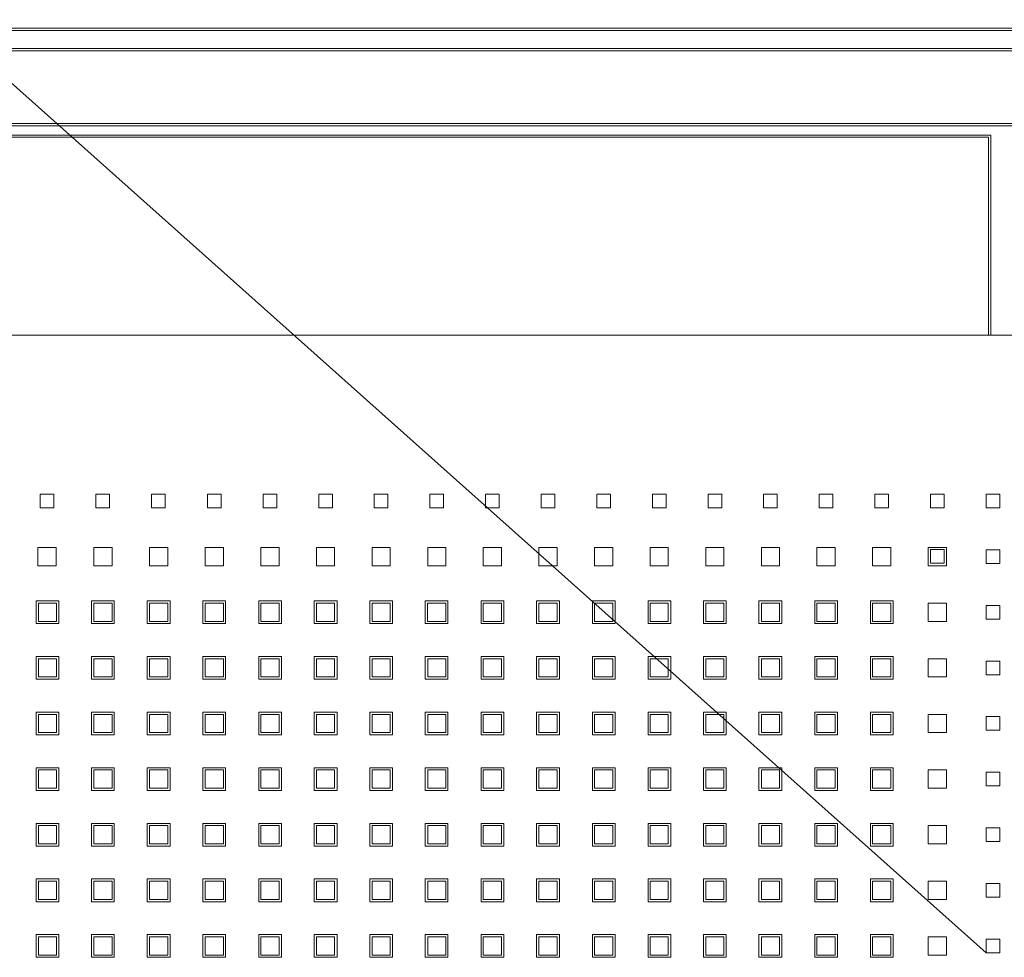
# Model space of a CAD drawing. Header units: millimetres. Extents: x -5941 to 19721, y -9230 to 6433.
# Tile 122 of 204: x 5866 to 5888, y -3415 to -3394. Entities that reach past the tile are written whole.
import ezdxf

# ---------------------------------------------------------------- set-up
doc = ezdxf.new("R2010")
doc.units = ezdxf.units.MM
doc.layers.add('A_SUFITY OPIS', color=1, linetype='Continuous')
doc.layers.add('GL-urzadzenia', color=6, linetype='Continuous', lineweight=20)

# ---------------------------------------------------------------- blocks, each defined once
blk = doc.blocks.new('RSen_55_ME_FB_SOg - fxza50a2veb - fully flat decoration panel - SH_daikin_tbq - standard-4997338-bottom')
at = {"lineweight": 18}
for p, q in [((287.5, 287.5), (-287.5, 287.5)), ((287, 287), (-287, 287)), ((-283, 283), (283, 283)), ((-282.5, 282.5), (282.5, 282.5)), ((-266.5, 266.5), (266.5, 266.5)), ((266, 266), (-266, 266)), ((-183, 264), (183, 264)), ((182.5, 263.5), (-182.5, 263.5)), ((182.5, 222.14), (182.5, 263.5)), ((182.5, 263.5), (182.5, 263.5)), ((183, 264), (183, 222.14)), ((182.5, 220), (182.5, 222.14)), ((183, 222.14), (183, 220)), ((-220, 220), (220, 220)), ((-26.01, 182), (-26.01, 185)), ((-26.01, 185), (-23.01, 185)), ((-23.01, 185), (-23.01, 182)), ((-13.78, 182), (-13.78, 185)), ((-13.78, 185), (-10.78, 185)), ((-10.78, 185), (-10.78, 182)), ((-1.5, 185), (1.5, 185)), ((-1.5, 182), (-1.5, 185)), ((1.5, 185), (1.5, 182)), ((10.78, 182), (10.78, 185)), ((10.78, 185), (13.78, 185)), ((13.78, 185), (13.78, 182)), ((23.01, 182), (23.01, 185)), ((23.01, 185), (26.01, 185)), ((26.01, 185), (26.01, 182)), ((35.24, 182), (35.24, 185)), ((35.24, 185), (38.24, 185)), ((38.24, 185), (38.24, 182)), ((47.47, 182), (47.47, 185)), ((47.47, 185), (50.47, 185)), ((50.47, 185), (50.47, 182)), ((59.7, 182), (59.7, 185)), ((59.7, 185), (62.7, 185)), ((62.7, 185), (62.7, 182)), ((71.93, 182), (71.93, 185)), ((71.93, 185), (74.93, 185)), ((74.93, 185), (74.93, 182)), ((84.16, 182), (84.16, 185)), ((84.16, 185), (87.16, 185)), ((87.16, 185), (87.16, 182)), ((96.39, 182), (96.39, 185)), ((96.39, 185), (99.39, 185)), ((99.39, 185), (99.39, 182)), ((108.62, 182), (108.62, 185)), ((108.62, 185), (111.62, 185)), ((111.62, 185), (111.62, 182)), ((120.85, 182), (120.85, 185)), ((120.85, 185), (123.85, 185)), ((123.85, 185), (123.85, 182)), ((133.08, 182), (133.08, 185)), ((133.08, 185), (136.08, 185)), ((136.08, 185), (136.08, 182)), ((145.31, 182), (145.31, 185)), ((145.31, 185), (148.31, 185)), ((148.31, 185), (148.31, 182)), ((157.54, 182), (157.54, 185)), ((157.54, 185), (160.54, 185)), ((160.54, 185), (160.54, 182)), ((169.77, 182), (169.77, 185)), ((169.77, 185), (172.77, 185)), ((172.77, 185), (172.77, 182)), ((182, 182), (182, 185)), ((182, 185), (185, 185)), ((185, 185), (185, 182)), ((-23.01, 182), (-26.01, 182)), ((-10.78, 182), (-13.78, 182)), ((1.5, 182), (-1.5, 182)), ((13.78, 182), (10.78, 182)), ((26.01, 182), (23.01, 182)), ((38.24, 182), (35.24, 182)), ((50.47, 182), (47.47, 182)), ((62.7, 182), (59.7, 182)), ((74.93, 182), (71.93, 182)), ((87.16, 182), (84.16, 182)), ((99.39, 182), (96.39, 182)), ((111.62, 182), (108.62, 182)), ((123.85, 182), (120.85, 182)), ((136.08, 182), (133.08, 182)), ((148.31, 182), (145.31, 182)), ((160.54, 182), (157.54, 182)), ((172.77, 182), (169.77, 182)), ((185, 182), (182, 182)), ((-26.51, 169.27), (-26.51, 173.27)), ((-26.51, 173.27), (-22.51, 173.27)), ((-22.51, 173.27), (-22.51, 169.27)), ((-14.18, 173.27), (-10.18, 173.27)), ((-14.18, 169.27), (-14.18, 173.27)), ((-10.18, 173.27), (-10.18, 169.27)), ((-1.95, 173.27), (2.05, 173.27)), ((-1.95, 169.27), (-1.95, 173.27)), ((2.05, 173.27), (2.05, 169.27)), ((10.28, 173.27), (14.28, 173.27)), ((10.28, 169.27), (10.28, 173.27)), ((14.28, 173.27), (14.28, 169.27)), ((22.51, 173.27), (26.51, 173.27)), ((22.51, 169.27), (22.51, 173.27)), ((26.51, 173.27), (26.51, 169.27)), ((34.74, 173.27), (38.74, 173.27)), ((34.74, 169.27), (34.74, 173.27)), ((38.74, 173.27), (38.74, 169.27)), ((46.97, 173.27), (50.97, 173.27)), ((46.97, 169.27), (46.97, 173.27)), ((50.97, 173.27), (50.97, 169.27)), ((59.2, 173.27), (63.2, 173.27)), ((59.2, 169.27), (59.2, 173.27)), ((63.2, 173.27), (63.2, 169.27)), ((71.43, 173.27), (75.43, 173.27)), ((71.43, 169.27), (71.43, 173.27)), ((75.43, 173.27), (75.43, 169.27)), ((83.66, 173.27), (87.66, 173.27)), ((83.66, 169.27), (83.66, 173.27)), ((87.66, 173.27), (87.66, 169.27)), ((95.89, 173.27), (99.89, 173.27)), ((95.89, 169.27), (95.89, 173.27)), ((99.89, 173.27), (99.89, 169.27)), ((108.12, 173.27), (112.12, 173.27)), ((108.12, 169.27), (108.12, 173.27)), ((112.12, 173.27), (112.12, 169.27)), ((120.35, 173.27), (124.35, 173.27)), ((120.35, 169.27), (120.35, 173.27)), ((124.35, 173.27), (124.35, 169.27)), ((132.58, 173.27), (136.58, 173.27)), ((132.58, 169.27), (132.58, 173.27)), ((136.58, 173.27), (136.58, 169.27)), ((144.81, 173.27), (148.81, 173.27)), ((144.81, 169.27), (144.81, 173.27)), ((148.81, 173.27), (148.81, 169.27)), ((157.04, 173.27), (161.04, 173.27)), ((157.04, 169.27), (157.04, 173.27)), ((161.04, 173.27), (161.04, 169.27)), ((169.27, 173.27), (173.27, 173.27)), ((169.27, 169.27), (169.27, 173.27)), ((173.27, 173.27), (173.27, 169.27)), ((169.8, 172.83), (169.8, 169.83)), ((172.8, 172.83), (169.8, 172.83)), ((172.8, 169.83), (172.8, 172.83)), ((182, 172.77), (182, 169.77)), ((185, 172.77), (182, 172.77)), ((182, 169.77), (182, 172.77)), ((182, 172.77), (185, 172.77)), ((185, 169.77), (185, 172.77)), ((185, 172.77), (185, 169.77)), ((-22.51, 169.27), (-26.51, 169.27)), ((-10.18, 169.27), (-14.18, 169.27)), ((2.05, 169.27), (-1.95, 169.27)), ((14.28, 169.27), (10.28, 169.27)), ((26.51, 169.27), (22.51, 169.27)), ((38.74, 169.27), (34.74, 169.27)), ((50.97, 169.27), (46.97, 169.27)), ((63.2, 169.27), (59.2, 169.27)), ((75.43, 169.27), (71.43, 169.27)), ((87.66, 169.27), (83.66, 169.27)), ((99.89, 169.27), (95.89, 169.27)), ((112.12, 169.27), (108.12, 169.27)), ((124.35, 169.27), (120.35, 169.27)), ((136.58, 169.27), (132.58, 169.27)), ((148.81, 169.27), (144.81, 169.27)), ((161.04, 169.27), (157.04, 169.27)), ((173.27, 169.27), (169.27, 169.27)), ((169.8, 169.83), (172.8, 169.83)), ((182, 169.77), (185, 169.77)), ((185, 169.77), (182, 169.77)), ((-26.91, 156.54), (-26.91, 161.54)), ((-26.91, 161.54), (-21.91, 161.54)), ((-22.41, 161.04), (-26.41, 161.04)), ((-26.41, 161.04), (-26.41, 157.04)), ((-22.41, 157.04), (-22.41, 161.04)), ((-21.91, 161.54), (-21.91, 156.54)), ((-14.71, 156.54), (-14.71, 161.54)), ((-14.71, 161.54), (-9.71, 161.54)), ((-10.18, 161.04), (-14.18, 161.04)), ((-14.18, 161.04), (-14.18, 157.04)), ((-10.18, 157.04), (-10.18, 161.04)), ((-9.71, 161.54), (-9.71, 156.54)), ((-2.45, 156.54), (-2.45, 161.54)), ((-2.45, 161.54), (2.55, 161.54)), ((2.05, 161.04), (-1.95, 161.04)), ((-1.95, 161.04), (-1.95, 157.04)), ((2.05, 157.04), (2.05, 161.04)), ((2.55, 161.54), (2.55, 156.54)), ((9.78, 156.54), (9.78, 161.54)), ((9.78, 161.54), (14.78, 161.54)), ((14.28, 161.04), (10.28, 161.04)), ((10.28, 161.04), (10.28, 157.04)), ((14.28, 157.04), (14.28, 161.04)), ((14.78, 161.54), (14.78, 156.54)), ((22.04, 156.54), (22.04, 161.54)), ((22.04, 161.54), (27.04, 161.54)), ((26.51, 161.04), (22.51, 161.04)), ((22.51, 161.04), (22.51, 157.04)), ((26.51, 157.04), (26.51, 161.04)), ((27.04, 161.54), (27.04, 156.54)), ((34.27, 156.54), (34.27, 161.54)), ((34.27, 161.54), (39.27, 161.54)), ((38.74, 161.04), (34.74, 161.04)), ((34.74, 161.04), (34.74, 157.04)), ((38.74, 157.04), (38.74, 161.04)), ((39.27, 161.54), (39.27, 156.54)), ((46.47, 156.54), (46.47, 161.54)), ((46.47, 161.54), (51.47, 161.54)), ((50.97, 161.04), (46.97, 161.04)), ((46.97, 161.04), (46.97, 157.04)), ((50.97, 157.04), (50.97, 161.04)), ((51.47, 161.54), (51.47, 156.54)), ((58.67, 156.54), (58.67, 161.54)), ((58.67, 161.54), (63.67, 161.54)), ((63.17, 161.04), (59.17, 161.04)), ((59.17, 161.04), (59.17, 157.04)), ((63.17, 157.04), (63.17, 161.04)), ((63.67, 161.54), (63.67, 156.54)), ((70.93, 156.54), (70.93, 161.54)), ((70.93, 161.54), (75.93, 161.54)), ((75.43, 161.04), (71.43, 161.04)), ((71.43, 161.04), (71.43, 157.04)), ((75.43, 157.04), (75.43, 161.04)), ((75.93, 161.54), (75.93, 156.54)), ((83.16, 156.54), (83.16, 161.54)), ((83.16, 161.54), (88.16, 161.54)), ((87.66, 161.04), (83.66, 161.04)), ((83.66, 161.04), (83.66, 157.04)), ((87.66, 157.04), (87.66, 161.04)), ((88.16, 161.54), (88.16, 156.54)), ((95.42, 156.54), (95.42, 161.54)), ((95.42, 161.54), (100.42, 161.54)), ((99.89, 161.04), (95.89, 161.04)), ((95.89, 161.04), (95.89, 157.04)), ((99.89, 157.04), (99.89, 161.04)), ((100.42, 161.54), (100.42, 156.54)), ((107.65, 156.54), (107.65, 161.54)), ((107.65, 161.54), (112.65, 161.54)), ((112.12, 161.04), (108.12, 161.04)), ((108.12, 161.04), (108.12, 157.04)), ((112.12, 157.04), (112.12, 161.04)), ((112.65, 161.54), (112.65, 156.54)), ((119.85, 156.54), (119.85, 161.54)), ((119.85, 161.54), (124.85, 161.54)), ((124.35, 161.04), (120.35, 161.04)), ((120.35, 161.04), (120.35, 157.04)), ((124.35, 157.04), (124.35, 161.04)), ((124.85, 161.54), (124.85, 156.54)), ((132.05, 156.54), (132.05, 161.54)), ((132.05, 161.54), (137.05, 161.54)), ((136.58, 161.04), (132.58, 161.04)), ((132.58, 161.04), (132.58, 157.04)), ((136.58, 157.04), (136.58, 161.04)), ((137.05, 161.54), (137.05, 156.54)), ((144.31, 156.54), (144.31, 161.54)), ((144.31, 161.54), (149.31, 161.54)), ((148.81, 161.04), (144.81, 161.04)), ((144.81, 161.04), (144.81, 157.04)), ((148.81, 157.04), (148.81, 161.04)), ((149.31, 161.54), (149.31, 156.54)), ((156.54, 156.54), (156.54, 161.54)), ((156.54, 161.54), (161.54, 161.54)), ((161.04, 161.04), (157.04, 161.04)), ((157.04, 161.04), (157.04, 157.04)), ((161.04, 157.04), (161.04, 161.04)), ((161.54, 161.54), (161.54, 156.54)), ((169.27, 161.04), (173.27, 161.04)), ((169.27, 157.04), (169.27, 161.04)), ((173.27, 161.04), (173.27, 157.04)), ((182, 157.54), (182, 160.54)), ((182, 160.54), (185, 160.54)), ((185, 160.54), (185, 157.54)), ((-21.91, 156.54), (-26.91, 156.54)), ((-26.41, 157.04), (-22.41, 157.04)), ((-9.71, 156.54), (-14.71, 156.54)), ((-14.18, 157.04), (-10.18, 157.04)), ((2.55, 156.54), (-2.45, 156.54)), ((-1.95, 157.04), (2.05, 157.04)), ((14.78, 156.54), (9.78, 156.54)), ((10.28, 157.04), (14.28, 157.04)), ((27.04, 156.54), (22.04, 156.54)), ((22.51, 157.04), (26.51, 157.04)), ((39.27, 156.54), (34.27, 156.54)), ((34.74, 157.04), (38.74, 157.04)), ((51.47, 156.54), (46.47, 156.54)), ((46.97, 157.04), (50.97, 157.04)), ((63.67, 156.54), (58.67, 156.54)), ((59.17, 157.04), (63.17, 157.04)), ((75.93, 156.54), (70.93, 156.54)), ((71.43, 157.04), (75.43, 157.04)), ((88.16, 156.54), (83.16, 156.54)), ((83.66, 157.04), (87.66, 157.04)), ((100.42, 156.54), (95.42, 156.54)), ((95.89, 157.04), (99.89, 157.04)), ((112.65, 156.54), (107.65, 156.54)), ((108.12, 157.04), (112.12, 157.04)), ((124.85, 156.54), (119.85, 156.54)), ((120.35, 157.04), (124.35, 157.04)), ((137.05, 156.54), (132.05, 156.54)), ((132.58, 157.04), (136.58, 157.04)), ((149.31, 156.54), (144.31, 156.54)), ((144.81, 157.04), (148.81, 157.04)), ((161.54, 156.54), (156.54, 156.54)), ((157.04, 157.04), (161.04, 157.04)), ((173.27, 157.04), (169.27, 157.04)), ((185, 157.54), (182, 157.54)), ((-26.91, 144.31), (-26.91, 149.31)), ((-26.91, 149.31), (-21.91, 149.31)), ((-22.41, 148.81), (-26.41, 148.81)), ((-26.41, 148.81), (-26.41, 144.81)), ((-22.41, 144.81), (-22.41, 148.81)), ((-21.91, 149.31), (-21.91, 144.31)), ((-14.71, 144.31), (-14.71, 149.31)), ((-14.71, 149.31), (-9.71, 149.31)), ((-10.18, 148.81), (-14.18, 148.81)), ((-14.18, 148.81), (-14.18, 144.81)), ((-10.18, 144.81), (-10.18, 148.81)), ((-9.71, 149.31), (-9.71, 144.31)), ((-2.45, 144.31), (-2.45, 149.31)), ((-2.45, 149.31), (2.55, 149.31)), ((2.05, 148.81), (-1.95, 148.81)), ((-1.95, 148.81), (-1.95, 144.81)), ((2.05, 144.81), (2.05, 148.81)), ((2.55, 149.31), (2.55, 144.31)), ((9.78, 144.31), (9.78, 149.31)), ((9.78, 149.31), (14.78, 149.31)), ((14.28, 148.81), (10.28, 148.81)), ((10.28, 148.81), (10.28, 144.81)), ((14.28, 144.81), (14.28, 148.81)), ((14.78, 149.31), (14.78, 144.31)), ((22.04, 144.31), (22.04, 149.31)), ((22.04, 149.31), (27.04, 149.31)), ((26.51, 148.81), (22.51, 148.81)), ((22.51, 148.81), (22.51, 144.81)), ((26.51, 144.81), (26.51, 148.81)), ((27.04, 149.31), (27.04, 144.31)), ((34.27, 144.31), (34.27, 149.31)), ((34.27, 149.31), (39.27, 149.31)), ((38.74, 148.81), (34.74, 148.81)), ((34.74, 148.81), (34.74, 144.81)), ((38.74, 144.81), (38.74, 148.81)), ((39.27, 149.31), (39.27, 144.31)), ((46.47, 144.31), (46.47, 149.31)), ((46.47, 149.31), (51.47, 149.31)), ((50.97, 148.81), (46.97, 148.81)), ((46.97, 148.81), (46.97, 144.81)), ((50.97, 144.81), (50.97, 148.81)), ((51.47, 149.31), (51.47, 144.31)), ((58.67, 144.31), (58.67, 149.31)), ((58.67, 149.31), (63.67, 149.31)), ((63.2, 148.81), (59.2, 148.81)), ((59.2, 148.81), (59.2, 144.81)), ((63.2, 144.81), (63.2, 148.81)), ((63.67, 149.31), (63.67, 144.31)), ((70.93, 144.31), (70.93, 149.31)), ((70.93, 149.31), (75.93, 149.31)), ((75.43, 148.81), (71.43, 148.81)), ((71.43, 148.81), (71.43, 144.81)), ((75.43, 144.81), (75.43, 148.81)), ((75.93, 149.31), (75.93, 144.31)), ((83.16, 144.31), (83.16, 149.31)), ((83.16, 149.31), (88.16, 149.31)), ((87.66, 148.81), (83.66, 148.81)), ((83.66, 148.81), (83.66, 144.81)), ((87.66, 144.81), (87.66, 148.81)), ((88.16, 149.31), (88.16, 144.31)), ((95.42, 144.31), (95.42, 149.31)), ((95.42, 149.31), (100.42, 149.31)), ((99.89, 148.81), (95.89, 148.81)), ((95.89, 148.81), (95.89, 144.81)), ((99.89, 144.81), (99.89, 148.81)), ((100.42, 149.31), (100.42, 144.31)), ((107.65, 144.31), (107.65, 149.31)), ((107.65, 149.31), (112.65, 149.31)), ((112.12, 148.81), (108.12, 148.81)), ((108.12, 148.81), (108.12, 144.81)), ((112.12, 144.81), (112.12, 148.81)), ((112.65, 149.31), (112.65, 144.31)), ((119.85, 144.31), (119.85, 149.31)), ((119.85, 149.31), (124.85, 149.31)), ((124.35, 148.81), (120.35, 148.81)), ((120.35, 148.81), (120.35, 144.81)), ((124.35, 144.81), (124.35, 148.81)), ((124.85, 149.31), (124.85, 144.31)), ((132.05, 144.31), (132.05, 149.31)), ((132.05, 149.31), (137.05, 149.31)), ((136.58, 148.81), (132.58, 148.81)), ((132.58, 148.81), (132.58, 144.81)), ((136.58, 144.81), (136.58, 148.81)), ((137.05, 149.31), (137.05, 144.31)), ((144.31, 144.31), (144.31, 149.31)), ((144.31, 149.31), (149.31, 149.31)), ((148.81, 148.81), (144.81, 148.81)), ((144.81, 148.81), (144.81, 144.81)), ((148.81, 144.81), (148.81, 148.81)), ((149.31, 149.31), (149.31, 144.31)), ((156.54, 144.31), (156.54, 149.31)), ((156.54, 149.31), (161.54, 149.31)), ((161.04, 148.81), (157.04, 148.81)), ((157.04, 148.81), (157.04, 144.81)), ((161.04, 144.81), (161.04, 148.81)), ((161.54, 149.31), (161.54, 144.31)), ((169.27, 148.81), (173.27, 148.81)), ((169.27, 144.81), (169.27, 148.81)), ((173.27, 148.81), (173.27, 144.81)), ((182, 145.31), (182, 148.31)), ((182, 148.31), (185, 148.31)), ((185, 148.31), (185, 145.31)), ((185, 145.31), (182, 145.31)), ((-21.91, 144.31), (-26.91, 144.31)), ((-26.41, 144.81), (-22.41, 144.81)), ((-9.71, 144.31), (-14.71, 144.31)), ((-14.18, 144.81), (-10.18, 144.81)), ((2.55, 144.31), (-2.45, 144.31)), ((-1.95, 144.81), (2.05, 144.81)), ((14.78, 144.31), (9.78, 144.31)), ((10.28, 144.81), (14.28, 144.81)), ((27.04, 144.31), (22.04, 144.31)), ((22.51, 144.81), (26.51, 144.81)), ((39.27, 144.31), (34.27, 144.31)), ((34.74, 144.81), (38.74, 144.81)), ((51.47, 144.31), (46.47, 144.31)), ((46.97, 144.81), (50.97, 144.81)), ((63.67, 144.31), (58.67, 144.31)), ((59.2, 144.81), (63.2, 144.81)), ((75.93, 144.31), (70.93, 144.31)), ((71.43, 144.81), (75.43, 144.81)), ((88.16, 144.31), (83.16, 144.31)), ((83.66, 144.81), (87.66, 144.81)), ((100.42, 144.31), (95.42, 144.31)), ((95.89, 144.81), (99.89, 144.81)), ((112.65, 144.31), (107.65, 144.31)), ((108.12, 144.81), (112.12, 144.81)), ((124.85, 144.31), (119.85, 144.31)), ((120.35, 144.81), (124.35, 144.81)), ((137.05, 144.31), (132.05, 144.31)), ((132.58, 144.81), (136.58, 144.81)), ((149.31, 144.31), (144.31, 144.31)), ((144.81, 144.81), (148.81, 144.81)), ((161.54, 144.31), (156.54, 144.31)), ((157.04, 144.81), (161.04, 144.81)), ((173.27, 144.81), (169.27, 144.81)), ((-26.91, 132.08), (-26.91, 137.08)), ((-26.91, 137.08), (-21.91, 137.08)), ((-22.41, 136.58), (-26.41, 136.58)), ((-26.41, 136.58), (-26.41, 132.58)), ((-22.41, 132.58), (-22.41, 136.58)), ((-21.91, 137.08), (-21.91, 132.08)), ((-14.71, 132.08), (-14.71, 137.08)), ((-14.71, 137.08), (-9.71, 137.08)), ((-10.18, 136.58), (-14.18, 136.58)), ((-14.18, 136.58), (-14.18, 132.58)), ((-10.18, 132.58), (-10.18, 136.58)), ((-9.71, 137.08), (-9.71, 132.08)), ((-2.45, 132.08), (-2.45, 137.08)), ((-2.45, 137.08), (2.55, 137.08)), ((2.05, 136.58), (-1.95, 136.58)), ((-1.95, 136.58), (-1.95, 132.58)), ((2.05, 132.58), (2.05, 136.58)), ((2.55, 137.08), (2.55, 132.08)), ((9.78, 132.08), (9.78, 137.08)), ((9.78, 137.08), (14.78, 137.08)), ((14.28, 136.58), (10.28, 136.58)), ((10.28, 136.58), (10.28, 132.58)), ((14.28, 132.58), (14.28, 136.58)), ((14.78, 137.08), (14.78, 132.08)), ((22.04, 132.08), (22.04, 137.08)), ((22.04, 137.08), (27.04, 137.08)), ((26.51, 136.58), (22.51, 136.58)), ((22.51, 136.58), (22.51, 132.58)), ((26.51, 132.58), (26.51, 136.58)), ((27.04, 137.08), (27.04, 132.08)), ((34.27, 132.08), (34.27, 137.08)), ((34.27, 137.08), (39.27, 137.08)), ((38.74, 136.58), (34.74, 136.58)), ((34.74, 136.58), (34.74, 132.58)), ((38.74, 132.58), (38.74, 136.58)), ((39.27, 137.08), (39.27, 132.08)), ((46.47, 132.08), (46.47, 137.08)), ((46.47, 137.08), (51.47, 137.08)), ((50.97, 136.58), (46.97, 136.58)), ((46.97, 136.58), (46.97, 132.58)), ((50.97, 132.58), (50.97, 136.58)), ((51.47, 137.08), (51.47, 132.08)), ((58.67, 132.08), (58.67, 137.08)), ((58.67, 137.08), (63.67, 137.08)), ((63.2, 136.58), (59.2, 136.58)), ((59.2, 136.58), (59.2, 132.58)), ((63.2, 132.58), (63.2, 136.58)), ((63.67, 137.08), (63.67, 132.08)), ((70.93, 132.08), (70.93, 137.08)), ((70.93, 137.08), (75.93, 137.08)), ((75.43, 136.58), (71.43, 136.58)), ((71.43, 136.58), (71.43, 132.58)), ((75.43, 132.58), (75.43, 136.58)), ((75.93, 137.08), (75.93, 132.08)), ((83.16, 132.08), (83.16, 137.08)), ((83.16, 137.08), (88.16, 137.08)), ((87.66, 136.58), (83.66, 136.58)), ((83.66, 136.58), (83.66, 132.58)), ((87.66, 132.58), (87.66, 136.58)), ((88.16, 137.08), (88.16, 132.08)), ((95.42, 132.08), (95.42, 137.08)), ((95.42, 137.08), (100.42, 137.08)), ((99.89, 136.58), (95.89, 136.58)), ((95.89, 136.58), (95.89, 132.58)), ((99.89, 132.58), (99.89, 136.58)), ((100.42, 137.08), (100.42, 132.08)), ((107.65, 132.08), (107.65, 137.08)), ((107.65, 137.08), (112.65, 137.08)), ((112.12, 136.58), (108.12, 136.58)), ((108.12, 136.58), (108.12, 132.58)), ((112.12, 132.58), (112.12, 136.58)), ((112.65, 137.08), (112.65, 132.08)), ((119.85, 132.08), (119.85, 137.08)), ((119.85, 137.08), (124.85, 137.08)), ((124.35, 136.58), (120.35, 136.58)), ((120.35, 136.58), (120.35, 132.58)), ((124.35, 132.58), (124.35, 136.58)), ((124.85, 137.08), (124.85, 132.08)), ((132.05, 132.08), (132.05, 137.08)), ((132.05, 137.08), (137.05, 137.08)), ((136.58, 136.58), (132.58, 136.58)), ((132.58, 136.58), (132.58, 132.58)), ((136.58, 132.58), (136.58, 136.58)), ((137.05, 137.08), (137.05, 132.08)), ((144.31, 132.08), (144.31, 137.08)), ((144.31, 137.08), (149.31, 137.08)), ((148.81, 136.58), (144.81, 136.58)), ((144.81, 136.58), (144.81, 132.58)), ((148.81, 132.58), (148.81, 136.58)), ((149.31, 137.08), (149.31, 132.08)), ((156.54, 132.08), (156.54, 137.08)), ((156.54, 137.08), (161.54, 137.08)), ((161.04, 136.58), (157.04, 136.58)), ((157.04, 136.58), (157.04, 132.58)), ((161.04, 132.58), (161.04, 136.58)), ((161.54, 137.08), (161.54, 132.08)), ((169.27, 136.58), (173.27, 136.58)), ((169.27, 132.58), (169.27, 136.58)), ((173.27, 136.58), (173.27, 132.58)), ((182, 133.08), (182, 136.08)), ((182, 136.08), (185, 136.08)), ((185, 136.08), (185, 133.08)), ((-21.91, 132.08), (-26.91, 132.08)), ((-26.41, 132.58), (-22.41, 132.58)), ((-9.71, 132.08), (-14.71, 132.08)), ((-14.18, 132.58), (-10.18, 132.58)), ((2.55, 132.08), (-2.45, 132.08)), ((-1.95, 132.58), (2.05, 132.58)), ((14.78, 132.08), (9.78, 132.08)), ((10.28, 132.58), (14.28, 132.58)), ((27.04, 132.08), (22.04, 132.08)), ((22.51, 132.58), (26.51, 132.58)), ((39.27, 132.08), (34.27, 132.08)), ((34.74, 132.58), (38.74, 132.58)), ((51.47, 132.08), (46.47, 132.08)), ((46.97, 132.58), (50.97, 132.58)), ((63.67, 132.08), (58.67, 132.08)), ((59.2, 132.58), (63.2, 132.58)), ((75.93, 132.08), (70.93, 132.08)), ((71.43, 132.58), (75.43, 132.58)), ((88.16, 132.08), (83.16, 132.08)), ((83.66, 132.58), (87.66, 132.58)), ((100.42, 132.08), (95.42, 132.08)), ((95.89, 132.58), (99.89, 132.58)), ((112.65, 132.08), (107.65, 132.08)), ((108.12, 132.58), (112.12, 132.58)), ((124.85, 132.08), (119.85, 132.08)), ((120.35, 132.58), (124.35, 132.58)), ((137.05, 132.08), (132.05, 132.08)), ((132.58, 132.58), (136.58, 132.58)), ((149.31, 132.08), (144.31, 132.08)), ((144.81, 132.58), (148.81, 132.58)), ((161.54, 132.08), (156.54, 132.08)), ((157.04, 132.58), (161.04, 132.58)), ((173.27, 132.58), (169.27, 132.58)), ((185, 133.08), (182, 133.08)), ((-26.91, 119.85), (-26.91, 124.85)), ((-26.91, 124.85), (-21.91, 124.85)), ((-22.41, 124.35), (-26.41, 124.35)), ((-26.41, 124.35), (-26.41, 120.35)), ((-22.41, 120.35), (-22.41, 124.35)), ((-21.91, 124.85), (-21.91, 119.85)), ((-14.71, 119.85), (-14.71, 124.85)), ((-14.71, 124.85), (-9.71, 124.85)), ((-10.18, 124.35), (-14.18, 124.35)), ((-14.18, 124.35), (-14.18, 120.35)), ((-10.18, 120.35), (-10.18, 124.35)), ((-9.71, 124.85), (-9.71, 119.85)), ((-2.45, 119.85), (-2.45, 124.85)), ((-2.45, 124.85), (2.55, 124.85)), ((2.05, 124.35), (-1.95, 124.35)), ((-1.95, 124.35), (-1.95, 120.35)), ((2.05, 120.35), (2.05, 124.35)), ((2.55, 124.85), (2.55, 119.85)), ((9.78, 119.85), (9.78, 124.85)), ((9.78, 124.85), (14.78, 124.85)), ((14.28, 124.35), (10.28, 124.35)), ((10.28, 124.35), (10.28, 120.35)), ((14.28, 120.35), (14.28, 124.35)), ((14.78, 124.85), (14.78, 119.85)), ((22.04, 119.85), (22.04, 124.85)), ((22.04, 124.85), (27.04, 124.85)), ((26.51, 124.35), (22.51, 124.35)), ((22.51, 124.35), (22.51, 120.35)), ((26.51, 120.35), (26.51, 124.35)), ((27.04, 124.85), (27.04, 119.85)), ((34.27, 119.85), (34.27, 124.85)), ((34.27, 124.85), (39.27, 124.85)), ((38.74, 124.35), (34.74, 124.35)), ((34.74, 124.35), (34.74, 120.35)), ((38.74, 120.35), (38.74, 124.35)), ((39.27, 124.85), (39.27, 119.85)), ((46.47, 119.85), (46.47, 124.85)), ((46.47, 124.85), (51.47, 124.85)), ((50.97, 124.35), (46.97, 124.35)), ((46.97, 124.35), (46.97, 120.35)), ((50.97, 120.35), (50.97, 124.35)), ((51.47, 124.85), (51.47, 119.85)), ((58.67, 119.85), (58.67, 124.85)), ((58.67, 124.85), (63.67, 124.85)), ((63.2, 124.35), (59.2, 124.35)), ((59.2, 124.35), (59.2, 120.35)), ((63.2, 120.35), (63.2, 124.35)), ((63.67, 124.85), (63.67, 119.85)), ((70.93, 119.85), (70.93, 124.85)), ((70.93, 124.85), (75.93, 124.85)), ((75.43, 124.35), (71.43, 124.35)), ((71.43, 124.35), (71.43, 120.35)), ((75.43, 120.35), (75.43, 124.35)), ((75.93, 124.85), (75.93, 119.85)), ((83.16, 119.85), (83.16, 124.85)), ((83.16, 124.85), (88.16, 124.85)), ((87.66, 124.35), (83.66, 124.35)), ((83.66, 124.35), (83.66, 120.35)), ((87.66, 120.35), (87.66, 124.35)), ((88.16, 124.85), (88.16, 119.85)), ((95.42, 119.85), (95.42, 124.85)), ((95.42, 124.85), (100.42, 124.85)), ((99.89, 124.35), (95.89, 124.35)), ((95.89, 124.35), (95.89, 120.35)), ((99.89, 120.35), (99.89, 124.35)), ((100.42, 124.85), (100.42, 119.85)), ((107.65, 119.85), (107.65, 124.85)), ((107.65, 124.85), (112.65, 124.85)), ((112.12, 124.35), (108.12, 124.35)), ((108.12, 124.35), (108.12, 120.35)), ((112.12, 120.35), (112.12, 124.35)), ((112.65, 124.85), (112.65, 119.85)), ((119.85, 119.85), (119.85, 124.85)), ((119.85, 124.85), (124.85, 124.85)), ((124.35, 124.35), (120.35, 124.35)), ((120.35, 124.35), (120.35, 120.35)), ((124.35, 120.35), (124.35, 124.35)), ((124.85, 124.85), (124.85, 119.85)), ((132.05, 119.85), (132.05, 124.85)), ((132.05, 124.85), (137.05, 124.85)), ((136.58, 124.35), (132.58, 124.35)), ((132.58, 124.35), (132.58, 120.35)), ((136.58, 120.35), (136.58, 124.35)), ((137.05, 124.85), (137.05, 119.85)), ((144.31, 119.85), (144.31, 124.85)), ((144.31, 124.85), (149.31, 124.85)), ((148.81, 124.35), (144.81, 124.35)), ((144.81, 124.35), (144.81, 120.35)), ((148.81, 120.35), (148.81, 124.35)), ((149.31, 124.85), (149.31, 119.85)), ((156.54, 119.85), (156.54, 124.85)), ((156.54, 124.85), (161.54, 124.85)), ((161.04, 124.35), (157.04, 124.35)), ((157.04, 124.35), (157.04, 120.35)), ((161.04, 120.35), (161.04, 124.35)), ((161.54, 124.85), (161.54, 119.85)), ((169.27, 124.35), (173.27, 124.35)), ((169.27, 120.35), (169.27, 124.35)), ((173.27, 124.35), (173.27, 120.35)), ((182, 120.85), (182, 123.85)), ((182, 123.85), (185, 123.85)), ((185, 123.85), (185, 120.85)), ((-21.91, 119.85), (-26.91, 119.85)), ((-26.41, 120.35), (-22.41, 120.35)), ((-9.71, 119.85), (-14.71, 119.85)), ((-14.18, 120.35), (-10.18, 120.35)), ((2.55, 119.85), (-2.45, 119.85)), ((-1.95, 120.35), (2.05, 120.35)), ((14.78, 119.85), (9.78, 119.85)), ((10.28, 120.35), (14.28, 120.35)), ((27.04, 119.85), (22.04, 119.85)), ((22.51, 120.35), (26.51, 120.35)), ((39.27, 119.85), (34.27, 119.85)), ((34.74, 120.35), (38.74, 120.35)), ((51.47, 119.85), (46.47, 119.85)), ((46.97, 120.35), (50.97, 120.35)), ((63.67, 119.85), (58.67, 119.85)), ((59.2, 120.35), (63.2, 120.35)), ((75.93, 119.85), (70.93, 119.85)), ((71.43, 120.35), (75.43, 120.35)), ((88.16, 119.85), (83.16, 119.85)), ((83.66, 120.35), (87.66, 120.35)), ((100.42, 119.85), (95.42, 119.85)), ((95.89, 120.35), (99.89, 120.35)), ((112.65, 119.85), (107.65, 119.85)), ((108.12, 120.35), (112.12, 120.35)), ((124.85, 119.85), (119.85, 119.85)), ((120.35, 120.35), (124.35, 120.35)), ((137.05, 119.85), (132.05, 119.85)), ((132.58, 120.35), (136.58, 120.35)), ((149.31, 119.85), (144.31, 119.85)), ((144.81, 120.35), (148.81, 120.35)), ((161.54, 119.85), (156.54, 119.85)), ((157.04, 120.35), (161.04, 120.35)), ((173.27, 120.35), (169.27, 120.35)), ((185, 120.85), (182, 120.85)), ((-26.91, 107.62), (-26.91, 112.62)), ((-26.91, 112.62), (-21.91, 112.62)), ((-21.91, 112.62), (-21.91, 107.62)), ((-14.71, 107.62), (-14.71, 112.62)), ((-14.71, 112.62), (-9.71, 112.62)), ((-9.71, 112.62), (-9.71, 107.62)), ((-2.45, 107.62), (-2.45, 112.62)), ((-2.45, 112.62), (2.55, 112.62)), ((2.55, 112.62), (2.55, 107.62)), ((9.78, 107.62), (9.78, 112.62)), ((9.78, 112.62), (14.78, 112.62)), ((14.78, 112.62), (14.78, 107.62)), ((22.04, 107.62), (22.04, 112.62)), ((22.04, 112.62), (27.04, 112.62)), ((27.04, 112.62), (27.04, 107.62)), ((34.27, 107.62), (34.27, 112.62)), ((34.27, 112.62), (39.27, 112.62)), ((39.27, 112.62), (39.27, 107.62)), ((46.47, 107.62), (46.47, 112.62)), ((46.47, 112.62), (51.47, 112.62)), ((51.47, 112.62), (51.47, 107.62)), ((58.67, 107.62), (58.67, 112.62)), ((58.67, 112.62), (63.67, 112.62)), ((63.67, 112.62), (63.67, 107.62)), ((70.93, 107.62), (70.93, 112.62)), ((70.93, 112.62), (75.93, 112.62)), ((75.93, 112.62), (75.93, 107.62)), ((83.16, 107.62), (83.16, 112.62)), ((83.16, 112.62), (88.16, 112.62)), ((88.16, 112.62), (88.16, 107.62)), ((95.42, 107.62), (95.42, 112.62)), ((95.42, 112.62), (100.42, 112.62)), ((100.42, 112.62), (100.42, 107.62)), ((107.65, 107.62), (107.65, 112.62)), ((107.65, 112.62), (112.65, 112.62)), ((112.65, 112.62), (112.65, 107.62)), ((119.85, 107.62), (119.85, 112.62)), ((119.85, 112.62), (124.85, 112.62)), ((124.85, 112.62), (124.85, 107.62)), ((132.05, 107.62), (132.05, 112.62)), ((132.05, 112.62), (137.05, 112.62)), ((137.05, 112.62), (137.05, 107.62)), ((144.31, 107.62), (144.31, 112.62)), ((144.31, 112.62), (149.31, 112.62)), ((149.31, 112.62), (149.31, 107.62)), ((156.54, 107.62), (156.54, 112.62)), ((156.54, 112.62), (161.54, 112.62)), ((161.54, 112.62), (161.54, 107.62)), ((-22.41, 112.12), (-26.41, 112.12)), ((-26.41, 112.12), (-26.41, 108.12)), ((-22.41, 108.12), (-22.41, 112.12)), ((-10.18, 112.12), (-14.18, 112.12)), ((-14.18, 112.12), (-14.18, 108.12)), ((-10.18, 108.12), (-10.18, 112.12)), ((2.05, 112.12), (-1.95, 112.12)), ((-1.95, 112.12), (-1.95, 108.12)), ((2.05, 108.12), (2.05, 112.12)), ((14.28, 112.12), (10.28, 112.12)), ((10.28, 112.12), (10.28, 108.12)), ((14.28, 108.12), (14.28, 112.12)), ((26.51, 112.12), (22.51, 112.12)), ((22.51, 112.12), (22.51, 108.12)), ((26.51, 108.12), (26.51, 112.12)), ((38.74, 112.12), (34.74, 112.12)), ((34.74, 112.12), (34.74, 108.12)), ((38.74, 108.12), (38.74, 112.12)), ((50.97, 112.12), (46.97, 112.12)), ((46.97, 112.12), (46.97, 108.12)), ((50.97, 108.12), (50.97, 112.12)), ((63.2, 112.12), (59.2, 112.12)), ((59.2, 112.12), (59.2, 108.12)), ((63.2, 108.12), (63.2, 112.12)), ((75.43, 112.12), (71.43, 112.12)), ((71.43, 112.12), (71.43, 108.12)), ((75.43, 108.12), (75.43, 112.12)), ((87.66, 112.12), (83.66, 112.12)), ((83.66, 112.12), (83.66, 108.12)), ((87.66, 108.12), (87.66, 112.12)), ((99.89, 112.12), (95.89, 112.12)), ((95.89, 112.12), (95.89, 108.12)), ((99.89, 108.12), (99.89, 112.12)), ((112.12, 112.12), (108.12, 112.12)), ((108.12, 112.12), (108.12, 108.12)), ((112.12, 108.12), (112.12, 112.12)), ((124.35, 112.12), (120.35, 112.12)), ((120.35, 112.12), (120.35, 108.12)), ((124.35, 108.12), (124.35, 112.12)), ((136.58, 112.12), (132.58, 112.12)), ((132.58, 112.12), (132.58, 108.12)), ((136.58, 108.12), (136.58, 112.12)), ((148.81, 112.12), (144.81, 112.12)), ((144.81, 112.12), (144.81, 108.12)), ((148.81, 108.12), (148.81, 112.12)), ((161.04, 112.12), (157.04, 112.12)), ((157.04, 112.12), (157.04, 108.12)), ((161.04, 108.12), (161.04, 112.12)), ((169.27, 112.12), (173.27, 112.12)), ((169.27, 108.12), (169.27, 112.12)), ((173.27, 112.12), (173.27, 108.12)), ((182, 108.62), (182, 111.62)), ((182, 111.62), (185, 111.62)), ((185, 111.62), (185, 108.62)), ((185, 108.62), (182, 108.62)), ((-21.91, 107.62), (-26.91, 107.62)), ((-26.41, 108.12), (-22.41, 108.12)), ((-9.71, 107.62), (-14.71, 107.62)), ((-14.18, 108.12), (-10.18, 108.12)), ((2.55, 107.62), (-2.45, 107.62)), ((-1.95, 108.12), (2.05, 108.12)), ((14.78, 107.62), (9.78, 107.62)), ((10.28, 108.12), (14.28, 108.12)), ((27.04, 107.62), (22.04, 107.62)), ((22.51, 108.12), (26.51, 108.12)), ((39.27, 107.62), (34.27, 107.62)), ((34.74, 108.12), (38.74, 108.12)), ((51.47, 107.62), (46.47, 107.62)), ((46.97, 108.12), (50.97, 108.12)), ((63.67, 107.62), (58.67, 107.62)), ((59.2, 108.12), (63.2, 108.12)), ((75.93, 107.62), (70.93, 107.62)), ((71.43, 108.12), (75.43, 108.12)), ((88.16, 107.62), (83.16, 107.62)), ((83.66, 108.12), (87.66, 108.12)), ((100.42, 107.62), (95.42, 107.62)), ((95.89, 108.12), (99.89, 108.12)), ((112.65, 107.62), (107.65, 107.62)), ((108.12, 108.12), (112.12, 108.12)), ((124.85, 107.62), (119.85, 107.62)), ((120.35, 108.12), (124.35, 108.12)), ((137.05, 107.62), (132.05, 107.62)), ((132.58, 108.12), (136.58, 108.12)), ((149.31, 107.62), (144.31, 107.62)), ((144.81, 108.12), (148.81, 108.12)), ((161.54, 107.62), (156.54, 107.62)), ((157.04, 108.12), (161.04, 108.12)), ((173.27, 108.12), (169.27, 108.12)), ((-26.91, 95.39), (-26.91, 100.39)), ((-26.91, 100.39), (-21.91, 100.39)), ((-22.41, 99.89), (-26.41, 99.89)), ((-26.41, 99.89), (-26.41, 95.89)), ((-22.41, 95.89), (-22.41, 99.89)), ((-21.91, 100.39), (-21.91, 95.39)), ((-14.71, 95.39), (-14.71, 100.39)), ((-14.71, 100.39), (-9.71, 100.39)), ((-10.18, 99.89), (-14.18, 99.89)), ((-14.18, 99.89), (-14.18, 95.89)), ((-10.18, 95.89), (-10.18, 99.89)), ((-9.71, 100.39), (-9.71, 95.39)), ((-2.45, 95.39), (-2.45, 100.39)), ((-2.45, 100.39), (2.55, 100.39)), ((2.05, 99.89), (-1.95, 99.89)), ((-1.95, 99.89), (-1.95, 95.89)), ((2.05, 95.89), (2.05, 99.89)), ((2.55, 100.39), (2.55, 95.39)), ((9.78, 95.39), (9.78, 100.39)), ((9.78, 100.39), (14.78, 100.39)), ((14.28, 99.89), (10.28, 99.89)), ((10.28, 99.89), (10.28, 95.89)), ((14.28, 95.89), (14.28, 99.89)), ((14.78, 100.39), (14.78, 95.39)), ((22.04, 95.39), (22.04, 100.39)), ((22.04, 100.39), (27.04, 100.39)), ((26.51, 99.89), (22.51, 99.89)), ((22.51, 99.89), (22.51, 95.89)), ((26.51, 95.89), (26.51, 99.89)), ((27.04, 100.39), (27.04, 95.39)), ((34.27, 95.39), (34.27, 100.39)), ((34.27, 100.39), (39.27, 100.39)), ((38.74, 99.89), (34.74, 99.89)), ((34.74, 99.89), (34.74, 95.89)), ((38.74, 95.89), (38.74, 99.89)), ((39.27, 100.39), (39.27, 95.39)), ((46.47, 95.39), (46.47, 100.39)), ((46.47, 100.39), (51.47, 100.39)), ((50.97, 99.89), (46.97, 99.89)), ((46.97, 99.89), (46.97, 95.89)), ((50.97, 95.89), (50.97, 99.89)), ((51.47, 100.39), (51.47, 95.39)), ((58.67, 95.39), (58.67, 100.39)), ((58.67, 100.39), (63.67, 100.39)), ((63.2, 99.89), (59.2, 99.89)), ((59.2, 99.89), (59.2, 95.89)), ((63.2, 95.89), (63.2, 99.89)), ((63.67, 100.39), (63.67, 95.39)), ((70.93, 95.39), (70.93, 100.39)), ((70.93, 100.39), (75.93, 100.39)), ((75.43, 99.89), (71.43, 99.89)), ((71.43, 99.89), (71.43, 95.89)), ((75.43, 95.89), (75.43, 99.89)), ((75.93, 100.39), (75.93, 95.39)), ((83.16, 95.39), (83.16, 100.39)), ((83.16, 100.39), (88.16, 100.39)), ((87.66, 99.89), (83.66, 99.89)), ((83.66, 99.89), (83.66, 95.89)), ((87.66, 95.89), (87.66, 99.89)), ((88.16, 100.39), (88.16, 95.39)), ((95.42, 95.39), (95.42, 100.39)), ((95.42, 100.39), (100.42, 100.39)), ((99.89, 99.89), (95.89, 99.89)), ((95.89, 99.89), (95.89, 95.89)), ((99.89, 95.89), (99.89, 99.89)), ((100.42, 100.39), (100.42, 95.39)), ((107.65, 95.39), (107.65, 100.39)), ((107.65, 100.39), (112.65, 100.39)), ((112.12, 99.89), (108.12, 99.89)), ((108.12, 99.89), (108.12, 95.89)), ((112.12, 95.89), (112.12, 99.89)), ((112.65, 100.39), (112.65, 95.39)), ((119.85, 95.39), (119.85, 100.39)), ((119.85, 100.39), (124.85, 100.39)), ((124.35, 99.89), (120.35, 99.89)), ((120.35, 99.89), (120.35, 95.89)), ((124.35, 95.89), (124.35, 99.89)), ((124.85, 100.39), (124.85, 95.39)), ((132.05, 95.39), (132.05, 100.39)), ((132.05, 100.39), (137.05, 100.39)), ((136.58, 99.89), (132.58, 99.89)), ((132.58, 99.89), (132.58, 95.89)), ((136.58, 95.89), (136.58, 99.89)), ((137.05, 100.39), (137.05, 95.39)), ((144.31, 95.39), (144.31, 100.39)), ((144.31, 100.39), (149.31, 100.39)), ((148.81, 99.89), (144.81, 99.89)), ((144.81, 99.89), (144.81, 95.89)), ((148.81, 95.89), (148.81, 99.89)), ((149.31, 100.39), (149.31, 95.39)), ((156.54, 95.39), (156.54, 100.39)), ((156.54, 100.39), (161.54, 100.39)), ((161.04, 99.89), (157.04, 99.89)), ((157.04, 99.89), (157.04, 95.89)), ((161.04, 95.89), (161.04, 99.89)), ((161.54, 100.39), (161.54, 95.39)), ((169.27, 99.89), (173.27, 99.89)), ((169.27, 95.89), (169.27, 99.89)), ((173.27, 99.89), (173.27, 95.89)), ((182, 96.39), (182, 99.39)), ((182, 99.39), (185, 99.39)), ((185, 99.39), (185, 96.39)), ((-21.91, 95.39), (-26.91, 95.39)), ((-26.41, 95.89), (-22.41, 95.89)), ((-9.71, 95.39), (-14.71, 95.39)), ((-14.18, 95.89), (-10.18, 95.89)), ((2.55, 95.39), (-2.45, 95.39)), ((-1.95, 95.89), (2.05, 95.89)), ((14.78, 95.39), (9.78, 95.39)), ((10.28, 95.89), (14.28, 95.89)), ((27.04, 95.39), (22.04, 95.39)), ((22.51, 95.89), (26.51, 95.89)), ((39.27, 95.39), (34.27, 95.39)), ((34.74, 95.89), (38.74, 95.89)), ((51.47, 95.39), (46.47, 95.39)), ((46.97, 95.89), (50.97, 95.89)), ((63.67, 95.39), (58.67, 95.39)), ((59.2, 95.89), (63.2, 95.89)), ((75.93, 95.39), (70.93, 95.39)), ((71.43, 95.89), (75.43, 95.89)), ((88.16, 95.39), (83.16, 95.39)), ((83.66, 95.89), (87.66, 95.89)), ((100.42, 95.39), (95.42, 95.39)), ((95.89, 95.89), (99.89, 95.89)), ((112.65, 95.39), (107.65, 95.39)), ((108.12, 95.89), (112.12, 95.89)), ((124.85, 95.39), (119.85, 95.39)), ((120.35, 95.89), (124.35, 95.89)), ((137.05, 95.39), (132.05, 95.39)), ((132.58, 95.89), (136.58, 95.89)), ((149.31, 95.39), (144.31, 95.39)), ((144.81, 95.89), (148.81, 95.89)), ((161.54, 95.39), (156.54, 95.39)), ((157.04, 95.89), (161.04, 95.89)), ((173.27, 95.89), (169.27, 95.89)), ((185, 96.39), (182, 96.39)), ((-26.91, 83.16), (-26.91, 88.16)), ((-26.91, 88.16), (-21.91, 88.16)), ((-22.41, 87.66), (-26.41, 87.66)), ((-26.41, 87.66), (-26.41, 83.66)), ((-22.41, 83.66), (-22.41, 87.66)), ((-21.91, 88.16), (-21.91, 83.16)), ((-14.71, 83.16), (-14.71, 88.16)), ((-14.71, 88.16), (-9.71, 88.16)), ((-10.18, 87.66), (-14.18, 87.66)), ((-14.18, 87.66), (-14.18, 83.66)), ((-10.18, 83.66), (-10.18, 87.66)), ((-9.71, 88.16), (-9.71, 83.16)), ((-2.45, 83.16), (-2.45, 88.16)), ((-2.45, 88.16), (2.55, 88.16)), ((2.05, 87.66), (-1.95, 87.66)), ((-1.95, 87.66), (-1.95, 83.66)), ((2.05, 83.66), (2.05, 87.66)), ((2.55, 88.16), (2.55, 83.16)), ((9.78, 83.16), (9.78, 88.16)), ((9.78, 88.16), (14.78, 88.16)), ((14.28, 87.66), (10.28, 87.66)), ((10.28, 87.66), (10.28, 83.66)), ((14.28, 83.66), (14.28, 87.66)), ((14.78, 88.16), (14.78, 83.16)), ((22.04, 83.16), (22.04, 88.16)), ((22.04, 88.16), (27.04, 88.16)), ((26.51, 87.66), (22.51, 87.66)), ((22.51, 87.66), (22.51, 83.66)), ((26.51, 83.66), (26.51, 87.66)), ((27.04, 88.16), (27.04, 83.16)), ((34.27, 83.16), (34.27, 88.16)), ((34.27, 88.16), (39.27, 88.16)), ((38.74, 87.66), (34.74, 87.66)), ((34.74, 87.66), (34.74, 83.66)), ((38.74, 83.66), (38.74, 87.66)), ((39.27, 88.16), (39.27, 83.16)), ((46.47, 83.16), (46.47, 88.16)), ((46.47, 88.16), (51.47, 88.16)), ((50.97, 87.66), (46.97, 87.66)), ((46.97, 87.66), (46.97, 83.66)), ((50.97, 83.66), (50.97, 87.66)), ((51.47, 88.16), (51.47, 83.16)), ((58.67, 83.16), (58.67, 88.16)), ((58.67, 88.16), (63.67, 88.16)), ((63.2, 87.66), (59.2, 87.66)), ((59.2, 87.66), (59.2, 83.66)), ((63.2, 83.66), (63.2, 87.66)), ((63.67, 88.16), (63.67, 83.16)), ((70.93, 83.16), (70.93, 88.16)), ((70.93, 88.16), (75.93, 88.16)), ((75.43, 87.66), (71.43, 87.66)), ((71.43, 87.66), (71.43, 83.66)), ((75.43, 83.66), (75.43, 87.66)), ((75.93, 88.16), (75.93, 83.16)), ((83.16, 83.16), (83.16, 88.16)), ((83.16, 88.16), (88.16, 88.16)), ((87.66, 87.66), (83.66, 87.66)), ((83.66, 87.66), (83.66, 83.66)), ((87.66, 83.66), (87.66, 87.66)), ((88.16, 88.16), (88.16, 83.16)), ((95.42, 83.16), (95.42, 88.16)), ((95.42, 88.16), (100.42, 88.16)), ((99.89, 87.66), (95.89, 87.66)), ((95.89, 87.66), (95.89, 83.66)), ((99.89, 83.66), (99.89, 87.66)), ((100.42, 88.16), (100.42, 83.16)), ((107.65, 83.16), (107.65, 88.16)), ((107.65, 88.16), (112.65, 88.16)), ((112.12, 87.66), (108.12, 87.66)), ((108.12, 87.66), (108.12, 83.66)), ((112.12, 83.66), (112.12, 87.66)), ((112.65, 88.16), (112.65, 83.16)), ((119.85, 83.16), (119.85, 88.16)), ((119.85, 88.16), (124.85, 88.16)), ((124.35, 87.66), (120.35, 87.66)), ((120.35, 87.66), (120.35, 83.66)), ((124.35, 83.66), (124.35, 87.66)), ((124.85, 88.16), (124.85, 83.16)), ((132.05, 83.16), (132.05, 88.16)), ((132.05, 88.16), (137.05, 88.16)), ((136.58, 87.66), (132.58, 87.66)), ((132.58, 87.66), (132.58, 83.66)), ((136.58, 83.66), (136.58, 87.66)), ((137.05, 88.16), (137.05, 83.16)), ((144.31, 83.16), (144.31, 88.16)), ((144.31, 88.16), (149.31, 88.16)), ((148.81, 87.66), (144.81, 87.66)), ((144.81, 87.66), (144.81, 83.66)), ((148.81, 83.66), (148.81, 87.66)), ((149.31, 88.16), (149.31, 83.16)), ((156.54, 83.16), (156.54, 88.16)), ((156.54, 88.16), (161.54, 88.16)), ((161.04, 87.66), (157.04, 87.66)), ((157.04, 87.66), (157.04, 83.66)), ((161.04, 83.66), (161.04, 87.66)), ((161.54, 88.16), (161.54, 83.16)), ((169.27, 87.66), (173.27, 87.66)), ((169.27, 83.66), (169.27, 87.66)), ((173.27, 87.66), (173.27, 83.66)), ((182, 84.16), (182, 87.16)), ((182, 87.16), (185, 87.16)), ((185, 87.16), (185, 84.16)), ((-21.91, 83.16), (-26.91, 83.16)), ((-26.41, 83.66), (-22.41, 83.66)), ((-9.71, 83.16), (-14.71, 83.16)), ((-14.18, 83.66), (-10.18, 83.66)), ((2.55, 83.16), (-2.45, 83.16)), ((-1.95, 83.66), (2.05, 83.66)), ((14.78, 83.16), (9.78, 83.16)), ((10.28, 83.66), (14.28, 83.66)), ((27.04, 83.16), (22.04, 83.16)), ((22.51, 83.66), (26.51, 83.66)), ((39.27, 83.16), (34.27, 83.16)), ((34.74, 83.66), (38.74, 83.66)), ((51.47, 83.16), (46.47, 83.16)), ((46.97, 83.66), (50.97, 83.66)), ((63.67, 83.16), (58.67, 83.16)), ((59.2, 83.66), (63.2, 83.66)), ((75.93, 83.16), (70.93, 83.16)), ((71.43, 83.66), (75.43, 83.66)), ((88.16, 83.16), (83.16, 83.16)), ((83.66, 83.66), (87.66, 83.66)), ((100.42, 83.16), (95.42, 83.16)), ((95.89, 83.66), (99.89, 83.66)), ((112.65, 83.16), (107.65, 83.16)), ((108.12, 83.66), (112.12, 83.66)), ((124.85, 83.16), (119.85, 83.16)), ((120.35, 83.66), (124.35, 83.66)), ((137.05, 83.16), (132.05, 83.16)), ((132.58, 83.66), (136.58, 83.66)), ((149.31, 83.16), (144.31, 83.16)), ((144.81, 83.66), (148.81, 83.66)), ((161.54, 83.16), (156.54, 83.16)), ((157.04, 83.66), (161.04, 83.66)), ((173.27, 83.66), (169.27, 83.66)), ((185, 84.16), (182, 84.16))]:
    blk.add_line(p, q, dxfattribs=at)
blk = doc.blocks.new('2658cea6-5bf1-4a8d-8ecb-1a42f1d0a86a')
at = {"lineweight": 18}
blk.add_blockref('RSen_55_ME_FB_SOg - fxza50a2veb - fully flat decoration panel - SH_daikin_tbq - standard-4997338-bottom', (0, 0), dxfattribs=at)
blk = doc.blocks.new('116a95a6-ef70-443d-9a1b-21b416471860')
at = {"layer": 'GL-urzadzenia', "xscale": 0.1, "yscale": 0.1, "zscale": 0.1}
blk.add_blockref('2658cea6-5bf1-4a8d-8ecb-1a42f1d0a86a', (35.05, -31), dxfattribs=at)

msp = doc.modelspace()

# ---------------------------------------------------------------- linework, layer by layer
at = {"layer": 'A_SUFITY OPIS'}
msp.add_lwpolyline([(5887.232, -3414.669), (5827.287, -3361.17), (5701.872, -3361.17)], dxfattribs=at)

# ---------------------------------------------------------------- block references
at = {"layer": 'GL-urzadzenia'}
msp.add_blockref('116a95a6-ef70-443d-9a1b-21b416471860', (5833.982, -3392.085), dxfattribs=at)

doc.saveas('drawing.dxf')
